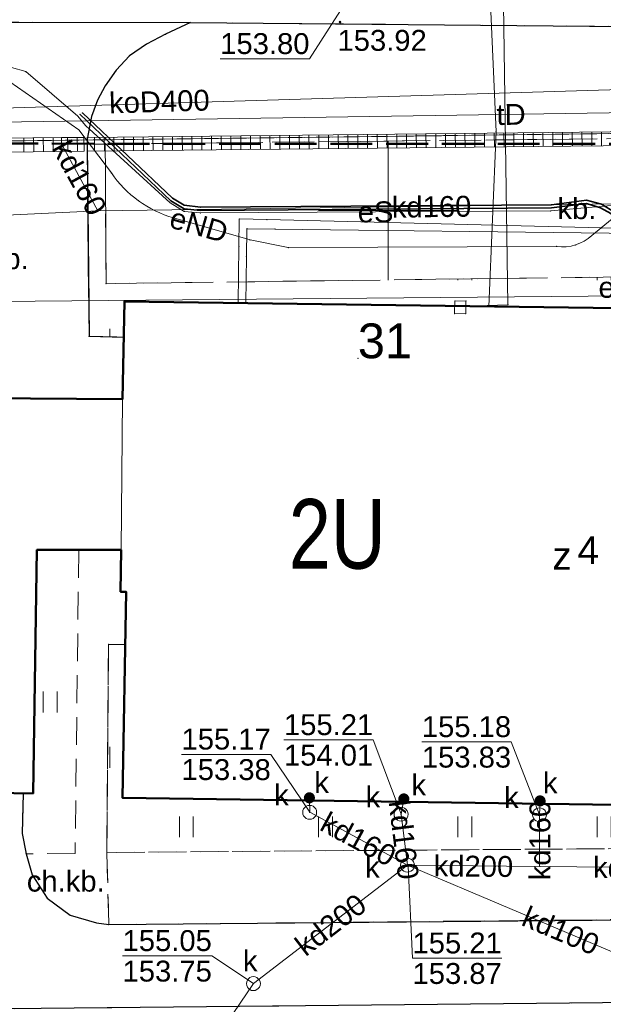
# Model space of a CAD drawing. Header units: metres. Extents: x 6492566 to 6492823, y 5613584 to 5613735.
# Tile 26 of 32: x 6492737 to 6492758, y 5613672 to 5613707. Entities that reach past the tile are written whole.
import ezdxf
from ezdxf.enums import TextEntityAlignment as Align

# ---------------------------------------------------------------- set-up
doc = ezdxf.new("R2010")
doc.units = ezdxf.units.M
for name, pattern in [('L_0_06', [2, 1.5, -0.5]), ('L_2_17', [0]), ('PRZER1-1', [2, 1, -1]), ('PRZER2-1', [3, 2, -1]), ('PRZER3-1', [4, 3, -1])]:
    doc.linetypes.add(name, pattern=pattern)
doc.layers.get('0').update_dxf_attribs({"linetype": 'CONTINUOUS', "lineweight": 18, "true_color": 0x000000})
for name, color, linetype, lineweight in [('GEPADR', 7, 'CONTINUOUS', 18), ('GEPADR_O', 7, 'CONTINUOUS', 18), ('GESBLO', 7, 'CONTINUOUS', 18), ('GESBLO_O', 7, 'CONTINUOUS', 18), ('GESBZO', 7, 'CONTINUOUS', 50), ('GESBZO_O', 7, 'CONTINUOUS', 50), ('GESDZI', 7, 'CONTINUOUS', 18), ('GSLKRW', 7, 'CONTINUOUS', 25), ('GSPPRB', 7, 'CONTINUOUS', 18), ('GSPWPS', 7, 'CONTINUOUS', 13), ('GSPWPS_O', 7, 'CONTINUOUS', 13), ('GSSKOD', 7, 'PRZER2-1', 18), ('GSSKOD_O', 7, 'PRZER2-1', 18), ('GSSOTW', 7, 'PRZER3-1', 18), ('GSSOTW_O', 7, 'PRZER3-1', 18), ('GSSUTR', 7, 'PRZER2-1', 18), ('GULLOB', 7, 'CONTINUOUS', 35), ('GUPPRZ', 7, 'CONTINUOUS', 18), ('GUPPRZ_O', 7, 'CONTINUOUS', 18), ('GUSIKP', 7, 'CONTINUOUS', 18)]:
    doc.layers.add(name, color=color, linetype=linetype, lineweight=lineweight)
for name, color, linetype, lineweight, true_color in [('GESUZY', 7, 'PRZER1-1', 18, 0x008000), ('GULCPR', 7, 'CONTINUOUS', 18, 0xd200d2), ('GULEPR', 1, 'CONTINUOUS', 18, 0xff0000), ('GULEPR_O', 1, 'CONTINUOUS', 18, 0xff0000), ('GULKDK', 7, 'CONTINUOUS', 18, 0x803300), ('GULKPR', 7, 'CONTINUOUS', 18, 0x803300), ('GULKPR_O', 7, 'CONTINUOUS', 18, 0x803300), ('GULTPR', 7, 'CONTINUOUS', 18, 0xff9100), ('GULTPR_O', 7, 'CONTINUOUS', 18, 0xff9100), ('GULWPR', 5, 'CONTINUOUS', 18, 0x0000ff), ('GUPKSD', 7, 'CONTINUOUS', 18, 0x803300), ('GUPKSD_O', 7, 'CONTINUOUS', 18, 0x803300), ('GUPKUT', 7, 'CONTINUOUS', 18, 0x803300), ('GUPKUT_O', 7, 'CONTINUOUS', 18, 0x803300), ('mpzp_linia_zabudowy_nieprzekraczalna', 7, 'L_2_17', 18, 0xd2691e), ('mpzp_linie_rozgraniczajace', 7, 'L_0_06', 50, 0xd2691e), ('SUES_O', 1, 'CONTINUOUS', 18, 0xff0000)]:
    doc.layers.add(name, color=color, linetype=linetype, lineweight=lineweight, true_color=true_color)
doc.styles.add('Arial', font='Arial.ttf')
doc.styles.add('GEO-INFO', font='Arial')
doc.linetypes.add('L_2_17_SHX', pattern='A,0,-0.25,[5,mdcp Biasa 06 III 2025.shx,S=0.05,R=0,X=0,Y=0],-0.5,[6,mdcp Biasa 06 III 2025.shx,S=0.05,R=0,X=0,Y=0],-0.5,[7,mdcp Biasa 06 III 2025.shx,S=0.05,R=0,X=0,Y=0],-0.5,[8,mdcp Biasa 06 III 2025.shx,S=0.05,R=0,X=0,Y=0],-0.5,-0.5,-0.5,-0.5,-0.5,-0.25', length=4.5)
pattern_1 = [(90, (6490000, 5610000), (-2.5, 2.5), [0.75, -4.25]), (90, (6490000.5, 5610000), (-2.5, 2.5), [0.75, -4.25])]

# ---------------------------------------------------------------- blocks, each defined once
blk = doc.blocks.new('KOLO')
blk.add_hatch(color=0).paths.add_polyline_path([(-0.5, 0), (-0.482963, -0.12941), (-0.433013, -0.25), (-0.353553, -0.353553), (-0.25, -0.433013), (-0.12941, -0.482963), (0, -0.5), (0.12941, -0.482963), (0.25, -0.433013), (0.353553, -0.353553), (0.433013, -0.25), (0.482963, -0.12941), (0.5, 0), (0.482963, 0.12941), (0.433013, 0.25), (0.353553, 0.353553), (0.25, 0.433013), (0.12941, 0.482963), (0, 0.5), (-0.12941, 0.482963), (-0.25, 0.433013), (-0.353553, 0.353553), (-0.433013, 0.25), (-0.482963, 0.12941)])
blk = doc.blocks.new('OKRAG_PELNY')
at = {"color": 0}
blk.add_lwpolyline([(0, 0.5), (0.12941, 0.482963), (0.25, 0.433013), (0.353553, 0.353553), (0.433013, 0.25), (0.482963, 0.12941), (0.5, 0), (0.482963, -0.12941), (0.433013, -0.25), (0.353553, -0.353553), (0.25, -0.433013), (0.12941, -0.482963), (0, -0.5), (-0.12941, -0.482963), (-0.25, -0.433013), (-0.353553, -0.353553), (-0.433013, -0.25), (-0.482963, -0.12941), (-0.5, 0), (-0.482963, 0.12941), (-0.433013, 0.25), (-0.353553, 0.353553), (-0.25, 0.433013), (-0.12941, 0.482963)], close=True, dxfattribs=at)
blk = doc.blocks.new('POINT')
at = {"color": 0}
blk.add_point((0, 0), dxfattribs=at)
blk = doc.blocks.new('PION_C')
at = {"color": 0}
blk.add_lwpolyline([(0, 0.5), (0, -0.5)], dxfattribs=at)
blk = doc.blocks.new('SPTRW')
at = {"color": 0}
for points in [[(-0.51332, 0.7233), (-0.51332, -0.7767)], [(0.48668, -0.7767), (0.48668, 0.7233)]]:
    blk.add_lwpolyline(points, dxfattribs=at)

msp = doc.modelspace()

# ---------------------------------------------------------------- hatches: boundary and pattern name
at = {"layer": 'GSSUTR', "linetype": 'Continuous', "lineweight": 18}
h = msp.add_hatch(dxfattribs=at)
h.set_pattern_fill('PTTU04', scale=0.5, style=0)
h.set_pattern_definition(pattern_1)
h.paths.add_polyline_path([(6492782.34, 5613692.78), (6492782.45, 5613697.89), (6492781.85, 5613697.89), (6492774.4, 5613697.83), (6492773.71, 5613697.82), (6492739.87, 5613697.38), (6492739.84, 5613702.39), (6492739.19, 5613702.38), (6492739.26, 5613695.49), (6492740.5, 5613695.46), (6492740.53, 5613696.74), (6492782.137, 5613696.176), (6492782.059, 5613692.073), (6492786.96, 5613692.04), (6492786.66, 5613679.02), (6492787.06, 5613679.01), (6492787.32, 5613692.73)], flags=0)
h = msp.add_hatch(dxfattribs=at)
h.set_pattern_fill('PTTU04', scale=0.5, style=0)
h.set_pattern_definition(pattern_1)
h.paths.add_polyline_path([(6492740.46, 5613678.92), (6492740.56, 5613684.42), (6492739.96, 5613684.43), (6492739.9, 5613676.96), (6492781.76, 5613677.27), (6492781.799, 5613678.331)], flags=0)

# ---------------------------------------------------------------- linework, layer by layer
at = {"color": 7, "linetype": 'Continuous', "lineweight": 13, "elevation": 100, "flags": 128}
for points in [[(6492750, 5613697.5), (6492750, 5613702.5)], [(6492747.5, 5613700), (6492752.5, 5613700)]]:
    msp.add_lwpolyline(points, dxfattribs=at)
at = {"layer": 'GESBLO', "color": 7, "linetype": 'Continuous', "lineweight": 18, "elevation": 10.18}
for points in [[(6492740.53, 5613696.74), (6492782.137, 5613696.176), (6492781.799, 5613678.331), (6492740.46, 5613678.92), (6492740.59, 5613686.32), (6492740.39, 5613686.32), (6492740.41, 5613687.82), (6492740.46, 5613693.23)], [(6492740.41, 5613687.82), (6492740.46, 5613693.23), (6492730.54, 5613693.3), (6492730.34, 5613679.19), (6492737.25, 5613679.08), (6492737.39, 5613687.82)]]:
    msp.add_lwpolyline(points, close=True, dxfattribs=at)
at = {"layer": 'GESBZO', "color": 7, "linetype": 'Continuous', "lineweight": 50, "elevation": 10.18}
msp.add_lwpolyline([(6492730.54, 5613693.3), (6492740.46, 5613693.23), (6492740.53, 5613696.74), (6492782.137, 5613696.176), (6492781.799, 5613678.331), (6492740.46, 5613678.92), (6492740.59, 5613686.32), (6492740.39, 5613686.32), (6492740.41, 5613687.82), (6492737.39, 5613687.82), (6492737.25, 5613679.08), (6492730.34, 5613679.19)], close=True, dxfattribs=at)
at = {"layer": 'GESDZI', "color": 7, "linetype": 'Continuous', "lineweight": 18, "elevation": 10.22}
msp.add_lwpolyline([(6492712.536, 5613714.767), (6492725.917, 5613714.685), (6492741.368, 5613714.627), (6492753.918, 5613714.581), (6492762.949, 5613714.549), (6492766.656, 5613714.362), (6492778.115, 5613714.246), (6492808.367, 5613714.314), (6492810.011, 5613715.605), (6492811.18, 5613718.894), (6492811.225, 5613714.142), (6492811.34, 5613703.308), (6492795.496, 5613703.173), (6492765.908, 5613702.863), (6492728.986, 5613702.408), (6492725.287, 5613701.965), (6492696.667, 5613701.05)], dxfattribs=at)
msp.add_lwpolyline([(6492728.986, 5613702.408), (6492765.908, 5613702.863), (6492762.04, 5613671.11), (6492758.59, 5613671.09), (6492725.42, 5613670.85)], close=True, dxfattribs=at)
at = {"layer": 'GESUZY', "color": 96, "linetype": 'PRZER1-1', "lineweight": 18, "ltscale": 0.5, "true_color": 0x008000, "elevation": 10.08}
msp.add_lwpolyline([(6492712.536, 5613714.767), (6492725.917, 5613714.685), (6492741.368, 5613714.627), (6492753.918, 5613714.581), (6492762.949, 5613714.549), (6492766.656, 5613714.362), (6492778.115, 5613714.246), (6492808.367, 5613714.314), (6492810.011, 5613715.605), (6492811.18, 5613718.894), (6492811.225, 5613714.142), (6492811.34, 5613703.308), (6492795.496, 5613703.173), (6492765.908, 5613702.863), (6492728.986, 5613702.408), (6492725.287, 5613701.965), (6492696.667, 5613701.05)], dxfattribs=at)
msp.add_lwpolyline([(6492728.986, 5613702.408), (6492765.908, 5613702.863), (6492762.04, 5613671.11), (6492758.59, 5613671.09), (6492725.42, 5613670.85)], close=True, dxfattribs=at)
at = {"layer": 'GSLKRW', "color": 7, "linetype": 'Continuous', "lineweight": 25, "elevation": 10.18}
for points in [[(6492711.18, 5613706.75), (6492718.39, 5613706.8), (6492729.24, 5613706.78), (6492742.9, 5613706.75), (6492767.63, 5613706.53), (6492783.73, 5613706.33), (6492797.15, 5613706.15), (6492808.2, 5613706.21)], [(6492742.9, 5613706.75), (6492742.01, 5613706.33), (6492741.32, 5613705.98), (6492740.71, 5613705.56), (6492740.24, 5613705.04), (6492739.84, 5613704.48), (6492739.57, 5613703.97), (6492739.35, 5613703.38), (6492739.19, 5613702.56), (6492739.19, 5613702.38), (6492739.26, 5613695.49), (6492740.5, 5613695.46)], [(6492797.15, 5613706.15), (6492796.44, 5613705.86), (6492795.75, 5613705.55), (6492795.02, 5613705.15), (6492794.46, 5613704.79), (6492793.89, 5613704.31), (6492793.35, 5613703.76), (6492792.97, 5613703.17), (6492792.82, 5613702.94), (6492792.66, 5613701.98), (6492792.25, 5613681.05), (6492792.07, 5613671.91), (6492731.61, 5613671.3), (6492726.47, 5613671.25)], [(6492736.89, 5613679.09), (6492736.86, 5613677.64), (6492737, 5613676.91), (6492737.22, 5613676.16), (6492737.76, 5613675.32), (6492738.58, 5613674.71), (6492739.53, 5613674.43), (6492739.97, 5613674.37), (6492768.01, 5613674.62), (6492781.75, 5613674.78)]]:
    msp.add_lwpolyline(points, dxfattribs=at)
at = {"layer": 'GSPPRB', "color": 7, "linetype": 'Continuous', "lineweight": 18}
for p in [(6492742.9, 5613706.75, 10.28), (6492742.01, 5613706.33, 10.28), (6492741.32, 5613705.98, 10.28), (6492740.71, 5613705.56, 10.28), (6492736.989, 5613704.99, 10.28), (6492740.24, 5613705.04, 10.28), (6492739.84, 5613704.48, 10.28), (6492739.57, 5613703.97, 10.28), (6492738.86, 5613703.39, 10.28), (6492738.93, 5613703.46, 10.28), (6492739.02, 5613703.51, 10.28), (6492739.35, 5613703.38, 10.28), (6492739.13, 5613703.06, 10.28), (6492738.894, 5613702.905, 10.28), (6492753.87, 5613702.83, 10.28), (6492738.28, 5613702.37, 10.28), (6492739.08, 5613702.38, 10.28), (6492739.19, 5613702.56, 10.28), (6492739.19, 5613702.38, 10.28), (6492739.84, 5613702.39, 10.28), (6492740.063, 5613701.355, 10.28), (6492741.039, 5613700.353, 10.28), (6492742.17, 5613700.28, 10.28), (6492742.2, 5613700.35, 10.28), (6492742.26, 5613700.45, 10.28), (6492742.68, 5613700.19, 10.28), (6492755.86, 5613700.21, 10.28), (6492757.12, 5613700.37, 10.28), (6492757.12, 5613700.26, 10.28), (6492757.66, 5613700.23, 10.28), (6492739.58, 5613699.99, 10.28), (6492742.67, 5613700.07, 10.28), (6492742.68, 5613699.97, 10.28), (6492743.26, 5613700.12, 10.28), (6492743.26, 5613700.01, 10.28), (6492743.26, 5613699.92, 10.28), (6492755.83, 5613699.99, 10.28), (6492755.86, 5613700.1, 10.28), (6492757.62, 5613700.1, 10.28), (6492742.295, 5613699.738, 10.28), (6492744.65, 5613699.7, 10.28), (6492745.65, 5613699.68, 10.28), (6492744.93, 5613699.35, 10.28), (6492745.93, 5613699.34, 10.28), (6492757.309, 5613699.112, 10.28), (6492757.65, 5613699.38, 10.28), (6492745.039, 5613698.95, 10.28), (6492756.049, 5613698.713, 10.28), (6492756.725, 5613698.768, 10.28), (6492744.64, 5613698.7, 10.28), (6492746.411, 5613698.674, 10.28), (6492744.91, 5613698.35, 10.28), (6492739.87, 5613697.38, 10.28), (6492740.53, 5613696.74, 10.28), (6492744.612, 5613696.685, 10.28), (6492744.883, 5613696.681, 10.28), (6492752.392, 5613696.76, 10.28), (6492752.789, 5613696.753, 10.28), (6492754.295, 5613696.623, 10.28), (6492752.384, 5613696.302, 10.28), (6492752.781, 5613696.295, 10.28), (6492752.811, 5613696.573, 10.28), (6492753.612, 5613696.563, 10.28), (6492739.26, 5613695.49, 10.28), (6492740.5, 5613695.46, 10.28), (6492740.46, 5613693.23, 10.28), (6492737.39, 5613687.82, 10.28), (6492738.89, 5613687.82, 10.28), (6492740.41, 5613687.82, 10.28), (6492740.39, 5613686.32, 10.28), (6492740.59, 5613686.32, 10.28), (6492739.96, 5613684.43, 10.28), (6492740.56, 5613684.42, 10.28), (6492736.89, 5613679.09, 10.28), (6492737.25, 5613679.08, 10.28), (6492740.46, 5613678.92, 10.28), (6492736.86, 5613677.64, 10.28), (6492737, 5613676.91, 10.28), (6492738.76, 5613676.93, 10.28), (6492739.9, 5613676.96, 10.28), (6492755.43, 5613676.46, 10.28), (6492737.22, 5613676.16, 10.28), (6492737.76, 5613675.32, 10.28), (6492738.58, 5613674.71, 10.28), (6492739.53, 5613674.43, 10.28), (6492739.97, 5613674.37, 10.28)]:
    msp.add_point(p, dxfattribs=at)
at = {"layer": 'GSSKOD', "color": 7, "linetype": 'PRZER2-1', "lineweight": 18, "ltscale": 0.5, "elevation": 10.18}
for points in [[(6492742.9, 5613706.75), (6492767.63, 5613706.53), (6492783.73, 5613706.33), (6492784.32, 5613706.14), (6492784.83, 5613705.93), (6492785.44, 5613705.63), (6492785.96, 5613705.3), (6492786.4, 5613704.9), (6492786.78, 5613704.49), (6492787.2, 5613703.78), (6492787.51, 5613703.12), (6492787.51, 5613702.94), (6492786.83, 5613702.93), (6492763.5, 5613702.64), (6492739.19, 5613702.38), (6492739.19, 5613702.56), (6492739.35, 5613703.38), (6492739.57, 5613703.97), (6492739.84, 5613704.48), (6492740.24, 5613705.04), (6492740.71, 5613705.56), (6492741.32, 5613705.98), (6492742.01, 5613706.33)], [(6492738.89, 5613687.82), (6492738.76, 5613676.93), (6492737, 5613676.91), (6492737.22, 5613676.16), (6492737.76, 5613675.32), (6492738.58, 5613674.71), (6492739.53, 5613674.43), (6492739.97, 5613674.37), (6492739.9, 5613676.96), (6492739.96, 5613684.43), (6492740.56, 5613684.42), (6492740.59, 5613686.32), (6492740.39, 5613686.32), (6492740.41, 5613687.82)]]:
    msp.add_lwpolyline(points, close=True, dxfattribs=at)
at = {"layer": 'GSSOTW', "color": 7, "linetype": 'PRZER3-1', "lineweight": 18, "ltscale": 0.5, "elevation": 10.18}
for points in [[(6492729.24, 5613706.78), (6492742.9, 5613706.75), (6492742.01, 5613706.33), (6492741.32, 5613705.98), (6492740.71, 5613705.56), (6492740.24, 5613705.04), (6492739.84, 5613704.48), (6492739.57, 5613703.97), (6492739.35, 5613703.38), (6492739.19, 5613702.56), (6492739.19, 5613702.38), (6492739.26, 5613695.49), (6492740.5, 5613695.46), (6492740.46, 5613693.23), (6492731.11, 5613693.3)], [(6492792.07, 5613671.91), (6492731.61, 5613671.3), (6492731.65, 5613674.97), (6492731.68, 5613677.47), (6492731.7, 5613679.17), (6492736.89, 5613679.09), (6492736.86, 5613677.64), (6492737, 5613676.91), (6492737.22, 5613676.16), (6492737.76, 5613675.32), (6492738.58, 5613674.71), (6492739.53, 5613674.43), (6492739.97, 5613674.37), (6492781.75, 5613674.78), (6492781.76, 5613677.27), (6492781.799, 5613678.331), (6492781.814, 5613679.15)]]:
    msp.add_lwpolyline(points, dxfattribs=at)
msp.add_lwpolyline([(6492739.87, 5613697.38), (6492739.84, 5613702.39), (6492763.5, 5613702.64), (6492773.64, 5613702.77), (6492773.71, 5613697.82)], close=True, dxfattribs=at)
at = {"layer": 'GSSUTR', "color": 7, "linetype": 'PRZER2-1', "lineweight": 18, "ltscale": 0.5, "elevation": 10.1}
for points in [[(6492739.84, 5613702.39), (6492739.19, 5613702.38), (6492739.26, 5613695.49), (6492740.5, 5613695.46), (6492740.53, 5613696.74), (6492782.137, 5613696.176), (6492782.059, 5613692.073), (6492786.96, 5613692.04), (6492786.66, 5613679.02), (6492787.06, 5613679.01), (6492787.32, 5613692.73), (6492782.34, 5613692.78), (6492782.45, 5613697.89), (6492781.85, 5613697.89), (6492774.4, 5613697.83), (6492773.71, 5613697.82), (6492739.87, 5613697.38)], [(6492737.39, 5613687.82), (6492738.89, 5613687.82), (6492738.76, 5613676.93), (6492737, 5613676.91), (6492736.86, 5613677.64), (6492736.89, 5613679.09), (6492737.25, 5613679.08)], [(6492740.56, 5613684.42), (6492739.96, 5613684.43), (6492739.9, 5613676.96), (6492781.76, 5613677.27), (6492781.799, 5613678.331), (6492740.46, 5613678.92)], [(6492739.9, 5613676.96), (6492739.97, 5613674.37), (6492768.01, 5613674.62), (6492781.75, 5613674.78), (6492781.76, 5613677.27)]]:
    msp.add_lwpolyline(points, close=True, dxfattribs=at)
at = {"layer": 'GULCPR', "color": 212, "linetype": 'Continuous', "lineweight": 18, "true_color": 0xd200d2, "elevation": 10.14}
for points in [[(6492789.94, 5613691.01), (6492788.94, 5613691.05), (6492788.98, 5613692.05), (6492789.18, 5613697.58), (6492789.21, 5613698.58), (6492788.21, 5613698.61), (6492781.65, 5613698.77), (6492769.65, 5613699.07), (6492757.65, 5613699.38), (6492745.65, 5613699.68), (6492744.65, 5613699.7), (6492744.64, 5613698.7), (6492744.612, 5613696.685)], [(6492789.57, 5613690.85), (6492788.57, 5613690.88), (6492788.6, 5613691.88), (6492788.79, 5613697.3), (6492788.82, 5613698.3), (6492787.82, 5613698.33), (6492781.91, 5613698.5), (6492769.92, 5613698.85), (6492757.93, 5613699.19), (6492745.93, 5613699.34), (6492744.93, 5613699.35), (6492744.91, 5613698.35), (6492744.883, 5613696.681)]]:
    msp.add_lwpolyline(points, dxfattribs=at)
at = {"layer": 'GULEPR', "color": 1, "linetype": 'Continuous', "lineweight": 18, "true_color": 0xff0000, "elevation": 10.14}
for points in [[(6492700.254, 5613705.977), (6492705.672, 5613706.251), (6492724.758, 5613706.738), (6492733.448, 5613706.678, -0.153642), (6492735.32, 5613706.023), (6492735.687, 5613705.755, 0.52161), (6492736.482, 5613705.139), (6492736.989, 5613704.99), (6492738.86, 5613703.39)], [(6492722.147, 5613706.3), (6492727.087, 5613706.357), (6492733.932, 5613706.347), (6492738.894, 5613702.905), (6492740.063, 5613701.355, 0.173664), (6492742.295, 5613699.738), (6492745.039, 5613698.95), (6492746.411, 5613698.674), (6492756.049, 5613698.713, 0.230561), (6492757.309, 5613699.112), (6492759.101, 5613700.576, -0.520986), (6492759.971, 5613700.279), (6492760.575, 5613697.291), (6492760.582, 5613696.468)]]:
    msp.add_lwpolyline(points, format="xyb", dxfattribs=at)
msp.add_lwpolyline([(6492738.86, 5613703.39), (6492739.13, 5613703.06), (6492742.17, 5613700.28), (6492742.68, 5613699.97), (6492743.26, 5613699.92), (6492755.83, 5613699.99), (6492758.83, 5613700.25), (6492759.83, 5613700.36), (6492760.66, 5613700.59), (6492761.15, 5613700.58), (6492761.57, 5613700.42), (6492762.02, 5613700), (6492762.15, 5613699.59), (6492762.07, 5613699.26), (6492760.575, 5613697.291)], dxfattribs=at)
at = {"layer": 'GULKDK', "color": 36, "linetype": 'Continuous', "lineweight": 18, "true_color": 0x803300, "elevation": 10.14}
for points in [[(6492739.187, 5613702.63), (6492763.497, 5613702.89), (6492786.827, 5613703.18), (6492787.506, 5613703.19)], [(6492734.138, 5613702.58), (6492738.277, 5613702.62), (6492739.077, 5613702.63)], [(6492739.193, 5613702.13), (6492763.503, 5613702.39), (6492786.833, 5613702.68), (6492787.514, 5613702.69)], [(6492734.142, 5613702.08), (6492738.283, 5613702.12), (6492739.083, 5613702.13)]]:
    msp.add_lwpolyline(points, dxfattribs=at)
at = {"layer": 'GULKPR', "color": 36, "linetype": 'Continuous', "lineweight": 18, "true_color": 0x803300, "elevation": 10.14}
for points in [[(6492651.892, 5613701.186), (6492653.57, 5613701.233), (6492666.825, 5613701.618), (6492681.882, 5613701.923), (6492708.786, 5613702.847), (6492759.14, 5613704.376)], [(6492738.28, 5613702.37), (6492739.58, 5613699.99)], [(6492739.58, 5613699.99), (6492763.53, 5613700.32)], [(6492730.43, 5613692.85), (6492730.97, 5613699.58), (6492739.58, 5613699.99)], [(6492747.17, 5613678.92), (6492747.18, 5613678.4), (6492750.69, 5613676.5)], [(6492750.56, 5613678.88), (6492750.46, 5613678.33), (6492750.69, 5613676.5)], [(6492755.45, 5613678.81), (6492755.43, 5613678.31), (6492755.43, 5613676.46)], [(6492745.16, 5613672.25), (6492750.69, 5613676.5)], [(6492761.71, 5613671.83), (6492750.69, 5613676.5)], [(6492750.69, 5613676.5), (6492755.43, 5613676.46)], [(6492755.43, 5613676.46), (6492762.13, 5613676.39)], [(6492736.553, 5613659.546), (6492745.16, 5613672.25)]]:
    msp.add_lwpolyline(points, dxfattribs=at)
at = {"layer": 'GULLOB', "color": 7, "linetype": 'Continuous', "lineweight": 35, "elevation": 10.12}
for points in [[(6492738.93, 5613703.46), (6492742.2, 5613700.35), (6492742.67, 5613700.07), (6492743.26, 5613700.01), (6492755.86, 5613700.1), (6492757.12, 5613700.26), (6492757.62, 5613700.1), (6492757.99, 5613699.9), (6492758.27, 5613699.54), (6492758.95, 5613698.64), (6492759.34, 5613697.99)], [(6492739.02, 5613703.51), (6492742.26, 5613700.45), (6492742.68, 5613700.19), (6492743.26, 5613700.12), (6492755.86, 5613700.21), (6492757.12, 5613700.37), (6492757.66, 5613700.23), (6492758.12, 5613699.94), (6492758.38, 5613699.59), (6492759.13, 5613698.68), (6492759.44, 5613698.06)]]:
    msp.add_lwpolyline(points, dxfattribs=at)
at = {"layer": 'GULTPR', "color": 30, "linetype": 'Continuous', "lineweight": 18, "true_color": 0xff9100, "elevation": 10.14}
msp.add_lwpolyline([(6492651.902, 5613700.455), (6492662.881, 5613700.773), (6492663.744, 5613700.715), (6492699.661, 5613702.552), (6492704.483, 5613702.565), (6492732.923, 5613703.125), (6492775.896, 5613703.786), (6492808.811, 5613704.316), (6492809.786, 5613704.239), (6492814.389, 5613703.119), (6492816.121, 5613703.11)], dxfattribs=at)
at = {"layer": 'GULWPR', "color": 5, "linetype": 'Continuous', "lineweight": 18, "true_color": 0x0000ff, "elevation": 10.14}
for points in [[(6492754.065, 5613712.388), (6492754.295, 5613696.623), (6492752.811, 5613696.573)], [(6492753.46, 5613712.33), (6492753.47, 5613712.02), (6492753.87, 5613702.83), (6492753.612, 5613696.563)]]:
    msp.add_lwpolyline(points, dxfattribs=at)
at = {"layer": 'GUPPRZ_O', "color": 36, "linetype": 'Continuous', "lineweight": 9, "true_color": 0x803300, "elevation": 10.8, "flags": 128}
for points in [[(6492743.969, 5613705.453), (6492747.172, 5613705.453), (6492748.29, 5613707.18)], [(6492746.257, 5613680.998), (6492749.461, 5613680.998), (6492750.46, 5613678.33)], [(6492746.257, 5613680.998), (6492749.461, 5613680.998)], [(6492751.207, 5613680.928), (6492754.41, 5613680.928), (6492755.43, 5613678.31)], [(6492751.207, 5613680.928), (6492754.41, 5613680.928)], [(6492742.58, 5613680.48), (6492745.783, 5613680.48), (6492747.18, 5613678.4)], [(6492742.58, 5613680.48), (6492745.783, 5613680.48)], [(6492754.075, 5613673.162), (6492750.872, 5613673.162), (6492750.718, 5613676.469)], [(6492740.464, 5613673.246), (6492743.668, 5613673.246), (6492745.16, 5613672.25)], [(6492740.464, 5613673.246), (6492743.668, 5613673.246)], [(6492750.872, 5613673.162), (6492754.075, 5613673.162)]]:
    msp.add_lwpolyline(points, dxfattribs=at)
at = {"layer": 'GUSIKP', "color": 5, "linetype": 'Continuous', "lineweight": 18, "true_color": 0x0000ff, "elevation": 10.14}
msp.add_lwpolyline([(6492752.384, 5613696.302), (6492752.392, 5613696.76), (6492752.789, 5613696.753), (6492752.781, 5613696.295)], close=True, dxfattribs=at)
at = {"layer": 'mpzp_linia_zabudowy_nieprzekraczalna', "linetype": 'CONTINUOUS', "lineweight": 18}
msp.add_line((6492776.054, 5613697.103), (6492730.35, 5613696.68), dxfattribs=at)
at = {"layer": 'mpzp_linia_zabudowy_nieprzekraczalna', "linetype": 'L_2_17_SHX', "lineweight": 18}
msp.add_line((6492776.054, 5613697.103), (6492730.35, 5613696.68), dxfattribs=at)
at = {"layer": 'mpzp_linie_rozgraniczajace', "lineweight": 50, "flags": 128}
msp.add_lwpolyline([(6492795.429, 5613702.456), (6492776.043, 5613702.403), (6492765.78, 5613702.39), (6492728.986, 5613702.408)], dxfattribs=at)

# ---------------------------------------------------------------- block references
at = {"layer": 'GEPADR', "color": 7, "lineweight": 18}
msp.add_blockref('POINT', (6492748.91, 5613694.7, 10.28), dxfattribs=at)
at = {"layer": 'GSPWPS', "color": 7, "lineweight": 13, "xscale": 0.09, "yscale": 0.09}
msp.add_blockref('KOLO', (6492748.27, 5613706.77, 10.08), dxfattribs=at)
at = {"layer": 'GSSUTR', "color": 7, "lineweight": 18, "xscale": 0.5, "yscale": 0.5}
msp.add_blockref('SPTRW', (6492737.875, 5613682.37, 10.1), dxfattribs=at)
at = {"layer": 'GULKDK', "color": 36, "lineweight": 18, "true_color": 0x803300, "yscale": 0.5}
for p, xscale, rotation in [((6492736.922, 5613702.357, 10.14), 0.4999999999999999, 0.5535651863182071), ((6492737.272, 5613702.36, 10.14), 0.4999999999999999, 0.5535651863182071), ((6492737.622, 5613702.364, 10.14), 0.4999999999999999, 0.5535651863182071), ((6492737.972, 5613702.367, 10.14), 0.4999999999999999, 0.5535651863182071), ((6492738.28, 5613702.37, 10.14), 0.5, 0.6348625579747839), ((6492738.493, 5613702.373, 10.14), 0.5, 0.716159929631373), ((6492738.842, 5613702.377, 10.14), 0.5, 0.716159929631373), ((6492739.08, 5613702.38, 10.14), 0.5, 0.71615992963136), ((6492739.19, 5613702.38, 10.14), 0.5, 0.6127657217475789), ((6492739.458, 5613702.383, 10.14), 0.5, 0.612765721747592), ((6492739.808, 5613702.387, 10.14), 0.5, 0.612765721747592), ((6492740.158, 5613702.39, 10.14), 0.5, 0.612765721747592), ((6492740.508, 5613702.394, 10.14), 0.5, 0.612765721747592), ((6492740.858, 5613702.398, 10.14), 0.5, 0.612765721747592), ((6492741.208, 5613702.402, 10.14), 0.5, 0.612765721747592), ((6492741.558, 5613702.405, 10.14), 0.5, 0.612765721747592), ((6492741.908, 5613702.409, 10.14), 0.5, 0.612765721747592), ((6492742.258, 5613702.413, 10.14), 0.5, 0.612765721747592), ((6492742.608, 5613702.417, 10.14), 0.5, 0.612765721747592), ((6492742.958, 5613702.42, 10.14), 0.5, 0.612765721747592), ((6492743.308, 5613702.424, 10.14), 0.5, 0.612765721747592), ((6492743.658, 5613702.428, 10.14), 0.5, 0.612765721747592), ((6492744.008, 5613702.432, 10.14), 0.5, 0.612765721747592), ((6492744.358, 5613702.435, 10.14), 0.5, 0.612765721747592), ((6492744.708, 5613702.439, 10.14), 0.5, 0.612765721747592), ((6492745.058, 5613702.443, 10.14), 0.5, 0.612765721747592), ((6492745.408, 5613702.447, 10.14), 0.5, 0.612765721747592), ((6492745.758, 5613702.45, 10.14), 0.5, 0.612765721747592), ((6492746.108, 5613702.454, 10.14), 0.5, 0.612765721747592), ((6492746.458, 5613702.458, 10.14), 0.5, 0.612765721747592), ((6492746.808, 5613702.461, 10.14), 0.5, 0.612765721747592), ((6492747.158, 5613702.465, 10.14), 0.5, 0.612765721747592), ((6492747.508, 5613702.469, 10.14), 0.5, 0.612765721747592), ((6492747.858, 5613702.473, 10.14), 0.5, 0.612765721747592), ((6492748.208, 5613702.476, 10.14), 0.5, 0.612765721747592), ((6492748.558, 5613702.48, 10.14), 0.5, 0.612765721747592), ((6492748.908, 5613702.484, 10.14), 0.5, 0.612765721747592), ((6492749.258, 5613702.488, 10.14), 0.5, 0.612765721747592), ((6492749.608, 5613702.491, 10.14), 0.5, 0.612765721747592), ((6492749.958, 5613702.495, 10.14), 0.5, 0.612765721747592), ((6492750.308, 5613702.499, 10.14), 0.5, 0.612765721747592), ((6492750.658, 5613702.503, 10.14), 0.5, 0.612765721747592), ((6492751.008, 5613702.506, 10.14), 0.5, 0.612765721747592), ((6492751.357, 5613702.51, 10.14), 0.5, 0.612765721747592), ((6492751.707, 5613702.514, 10.14), 0.5, 0.612765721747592), ((6492752.057, 5613702.518, 10.14), 0.5, 0.612765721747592), ((6492752.407, 5613702.521, 10.14), 0.5, 0.612765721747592), ((6492752.757, 5613702.525, 10.14), 0.5, 0.612765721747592), ((6492753.107, 5613702.529, 10.14), 0.5, 0.612765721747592), ((6492753.457, 5613702.533, 10.14), 0.5, 0.612765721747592), ((6492753.807, 5613702.536, 10.14), 0.5, 0.612765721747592), ((6492754.157, 5613702.54, 10.14), 0.5, 0.612765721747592), ((6492754.507, 5613702.544, 10.14), 0.5, 0.612765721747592), ((6492754.857, 5613702.548, 10.14), 0.5, 0.612765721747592), ((6492755.207, 5613702.551, 10.14), 0.5, 0.612765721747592), ((6492755.557, 5613702.555, 10.14), 0.5, 0.612765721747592), ((6492755.907, 5613702.559, 10.14), 0.5, 0.612765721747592), ((6492756.257, 5613702.563, 10.14), 0.5, 0.612765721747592), ((6492756.607, 5613702.566, 10.14), 0.5, 0.612765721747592), ((6492756.957, 5613702.57, 10.14), 0.5, 0.612765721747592), ((6492757.307, 5613702.574, 10.14), 0.5, 0.612765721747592), ((6492757.657, 5613702.578, 10.14), 0.5, 0.612765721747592)]:
    msp.add_blockref('PION_C', p, dxfattribs=dict(at, xscale=xscale, rotation=rotation))
at = {"layer": 'GUPKSD', "color": 36, "lineweight": 18, "true_color": 0x803300, "xscale": 0.5, "yscale": 0.5}
for p in [(6492747.18, 5613678.4, 10.16), (6492750.46, 5613678.33, 10.16), (6492755.43, 5613678.31, 10.16), (6492750.69, 5613676.5, 10.16), (6492745.16, 5613672.25, 10.16)]:
    msp.add_blockref('OKRAG_PELNY', p, dxfattribs=at)
at = {"layer": 'GUPKUT', "color": 36, "lineweight": 18, "true_color": 0x803300, "xscale": 0.4, "yscale": 0.4}
for p in [(6492747.17, 5613678.92, 10.16), (6492750.56, 5613678.88, 10.16), (6492755.45, 5613678.81, 10.16)]:
    msp.add_blockref('KOLO', p, dxfattribs=at)
at = {"layer": 'GUPPRZ', "color": 36, "lineweight": 18, "true_color": 0x803300}
for p in [(6492747.18, 5613678.4, 10.16), (6492750.46, 5613678.33, 10.16), (6492755.43, 5613678.31, 10.16), (6492750.69, 5613676.5, 10.16), (6492745.16, 5613672.25, 10.16)]:
    msp.add_blockref('POINT', p, dxfattribs=at)

# ---------------------------------------------------------------- texts
at = {"layer": 'GEPADR_O', "color": 7, "linetype": 'Continuous', "lineweight": 0, "style": 'GEO-INFO'}
msp.add_text('31', height=1.25, dxfattribs=at).set_placement((6492748.91, 5613694.7, 10.8))
at = {"layer": 'GESBLO_O', "color": 7, "linetype": 'Continuous', "lineweight": 0, "style": 'GEO-INFO'}
msp.add_text('4', height=1, dxfattribs=at).set_placement((6492757.179, 5613687.81, 10.8), align=Align.MIDDLE)
at = {"layer": 'GESBZO_O', "color": 7, "linetype": 'Continuous', "lineweight": 0, "style": 'GEO-INFO'}
msp.add_text('z', height=1, dxfattribs=at).set_placement((6492756.238, 5613687.611, 10.8), align=Align.MIDDLE)
at = {"layer": 'GSPWPS_O', "color": 7, "linetype": 'Continuous', "lineweight": 0, "style": 'GEO-INFO'}
msp.add_text('153.92', height=0.75, dxfattribs=at).set_placement((6492748.179, 5613705.737, 10.8))
at = {"layer": 'GSSKOD_O', "color": 7, "linetype": 'Continuous', "lineweight": 0, "style": 'GEO-INFO'}
msp.add_text('ch.kb.', height=0.75, dxfattribs=at).set_placement((6492738.425, 5613675.943, 10.8), align=Align.MIDDLE)
at = {"layer": 'GSSOTW_O', "color": 7, "linetype": 'Continuous', "lineweight": 0, "style": 'GEO-INFO'}
for p in [(6492756.775, 5613700.084, 10.8), (6492736.395, 5613698.288, 10.8)]:
    msp.add_text('kb.', height=0.75, dxfattribs=at).set_placement(p, align=Align.MIDDLE)
at = {"layer": 'GULEPR_O', "color": 1, "linetype": 'Continuous', "lineweight": 0, "true_color": 0xff0000, "style": 'GEO-INFO'}
for s, rotation, p in [('eS', 0.3191, (6492749.545, 5613699.955, 10.8)), ('eND', 343.9778, (6492743.204, 5613699.477, 10.8)), ('eND', 343.9778, (6492743.204, 5613699.477, 10.8)), ('eND', 343.9778, (6492743.204, 5613699.477, 10.8))]:
    msp.add_text(s, height=0.75, rotation=rotation, dxfattribs=at).set_placement(p, align=Align.MIDDLE)
at = {"layer": 'GULKPR_O', "color": 36, "linetype": 'Continuous', "lineweight": 0, "true_color": 0x803300, "style": 'GEO-INFO'}
msp.add_text('koD400', height=0.75, rotation=1.7388, dxfattribs=at).set_placement((6492741.784, 5613703.917, 10.8), align=Align.MIDDLE_CENTER)
for s, rotation, p in [('kd160', 298.6442, (6492738.93, 5613701.18, 10.8)), ('kd160', 0.7894, (6492751.555, 5613700.155, 10.8)), ('kd160', 331.5728, (6492748.935, 5613677.45, 10.8)), ('kd160', 277.1635, (6492750.575, 5613677.415, 10.8)), ('kd160', 90, (6492755.43, 5613677.385, 10.8)), ('kd200', 359.5165, (6492753.06, 5613676.48, 10.8)), ('kd200', 359.4014, (6492758.78, 5613676.425, 10.8)), ('kd200', 37.5435, (6492747.925, 5613674.375, 10.8)), ('kd100', 337.034, (6492756.2, 5613674.165, 10.8))]:
    msp.add_text(s, height=0.75, rotation=rotation, dxfattribs=at).set_placement(p, align=Align.MIDDLE)
at = {"layer": 'GULTPR_O', "color": 30, "linetype": 'Continuous', "lineweight": 0, "true_color": 0xff9100, "style": 'GEO-INFO'}
msp.add_text('tD', height=0.75, rotation=0.8804, dxfattribs=at).set_placement((6492754.409, 5613703.455, 10.8), align=Align.MIDDLE_CENTER)
at = {"layer": 'GUPKSD_O', "color": 36, "linetype": 'Continuous', "lineweight": 0, "true_color": 0x803300, "style": 'GEO-INFO'}
for p in [(6492746.43, 5613678.65, 10.8), (6492749.71, 5613678.58, 10.8), (6492754.68, 5613678.56, 10.8), (6492749.691, 5613676.059, 10.8), (6492745.309, 5613672.693, 10.8)]:
    msp.add_text('k', height=0.75, dxfattribs=at).set_placement(p, align=Align.RIGHT)
at = {"layer": 'GUPKUT_O', "color": 36, "linetype": 'Continuous', "lineweight": 0, "true_color": 0x803300, "style": 'GEO-INFO'}
for p in [(6492747.87, 5613679.098, 10.8), (6492751.357, 5613679.007, 10.8), (6492756.078, 5613679.081, 10.8)]:
    msp.add_text('k', height=0.75, dxfattribs=at).set_placement(p, align=Align.RIGHT)
at = {"layer": 'GUPPRZ_O', "color": 36, "linetype": 'Continuous', "lineweight": 0, "true_color": 0x803300, "style": 'GEO-INFO'}
msp.add_text('153.80', height=0.75, dxfattribs=at).set_placement((6492743.969, 5613705.996), align=Align.MIDDLE_LEFT)
for s, p in [('155.21', (6492746.257, 5613681.171)), ('155.18', (6492751.207, 5613681.1)), ('155.17', (6492742.58, 5613680.653)), ('154.01', (6492746.257, 5613680.076)), ('153.83', (6492751.207, 5613680.005)), ('153.38', (6492742.58, 5613679.558)), ('155.05', (6492740.464, 5613673.419)), ('155.21', (6492750.872, 5613673.334)), ('153.75', (6492740.464, 5613672.324)), ('153.87', (6492750.872, 5613672.239))]:
    msp.add_text(s, height=0.75, dxfattribs=at).set_placement(p)
at = {"layer": 'mpzp_linie_rozgraniczajace', "style": 'Arial', "width": 0.78}
msp.add_text('2U', height=2.5, dxfattribs=at).set_placement((6492746.428, 5613689.646), align=Align.TOP_LEFT)
at = {"layer": 'SUES_O', "color": 1, "linetype": 'Continuous', "lineweight": 0, "style": 'Arial'}
msp.add_text('e', height=0.75, dxfattribs=at).set_placement((6492758.13, 5613696.87, 10.8), align=Align.RIGHT)

doc.saveas('drawing.dxf')
